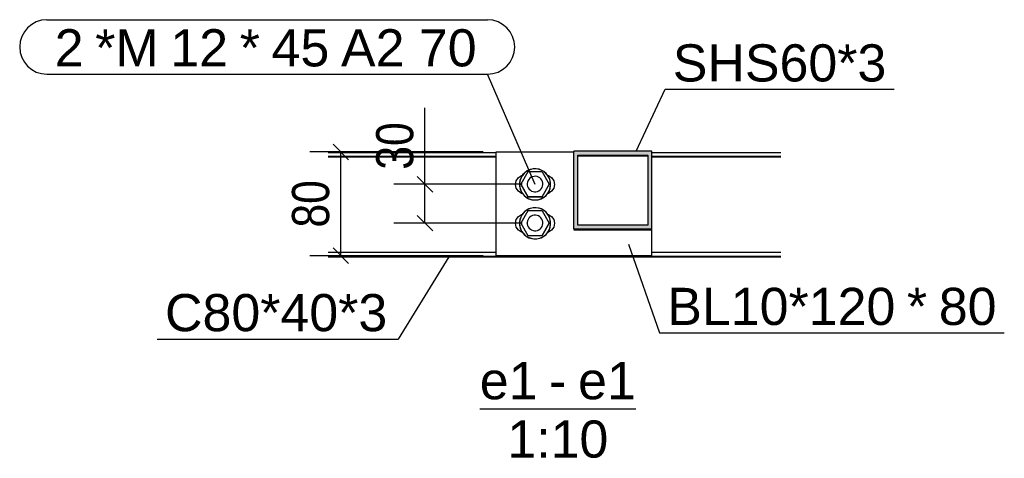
# Model space of a CAD drawing. Header units: millimetres. Extents: x 1838 to 190192, y -28 to 11710.
# Tile 78 of 80: x 172637 to 173396, y 44 to 383. Entities that reach past the tile are written whole.
import ezdxf

# ---------------------------------------------------------------- set-up
doc = ezdxf.new("R2010")
doc.units = ezdxf.units.MM
doc.styles.add('Arial', font='ARIAL.TTF', dxfattribs={"height": 0.2})
doc.styles.add('Arial Narrow', font='ARIALN.TTF', dxfattribs={"height": 0.2})

# ---------------------------------------------------------------- blocks, each defined once
blk = doc.blocks.new('Unknown-20 - 80041')
at = {"color": 5}
blk.add_line((172991.82, 82.5), (173112.14, 82.5), dxfattribs=at)
at = {"color": 5, "style": 'Arial'}
for s, height, p in [('e1', 28.652, (172991.82, 90)), ('e1', 28.652, (173067.63, 90)), ('-', 28.65, (173045.32, 90)), ('1:10', 28.652, (173013.04, 45))]:
    blk.add_text(s, height=height, dxfattribs=at).set_placement(p)
blk = doc.blocks.new('Part-80045 - 80041')
at = {"color": 7}
for p, q in [((173004.43, 200.39), (173004.43, 200.45)), ((173124.43, 200.39), (173004.43, 200.39)), ((173004.43, 200.39), (173004.43, 200.27)), ((173004.43, 200.27), (173124.43, 200.27)), ((173124.43, 200.39), (173124.43, 200.45)), ((173124.43, 200.27), (173124.43, 200.39))]:
    blk.add_line(p, q, dxfattribs=at)
blk = doc.blocks.new('Part-80042 - 80041')
h = blk.add_hatch(color=6)
h.paths.add_polyline_path([(173124.43, 281.23), (173064.43, 281.23), (173064.43, 221.23), (173124.43, 221.23)])
h.paths.add_polyline_path([(173067.43, 224.23), (173067.43, 278.23), (173121.43, 278.23), (173121.43, 224.23)])
at = {"color": 7}
for p, q in [((173064.43, 221.23), (173064.43, 281.23)), ((173124.43, 281.23), (173064.43, 281.23)), ((173124.43, 221.23), (173124.43, 281.23)), ((173067.43, 224.23), (173067.43, 278.23)), ((173067.43, 278.23), (173121.43, 278.23)), ((173067.43, 277.58), (173121.43, 277.58)), ((173121.43, 278.23), (173121.43, 224.23)), ((173064.43, 221.23), (173064.43, 220.59)), ((173064.43, 221.23), (173124.43, 221.23)), ((173064.43, 220.59), (173124.43, 220.59)), ((173121.43, 224.23), (173067.43, 224.23)), ((173124.43, 220.59), (173124.43, 221.23))]:
    blk.add_line(p, q, dxfattribs=at)
blk = doc.blocks.new('Part-80046 - 80041')
at = {"color": 7}
for p, q in [((173004.43, 200.59), (173004.43, 280.58)), ((173004.43, 280.58), (173064.43, 280.58)), ((173124.43, 200.59), (173124.43, 220.59)), ((173124.43, 200.59), (173004.43, 200.59)), ((173004.43, 200.59), (173004.43, 200.46)), ((173004.43, 200.46), (173124.43, 200.46)), ((173124.43, 200.46), (173124.43, 200.59))]:
    blk.add_line(p, q, dxfattribs=at)
blk = doc.blocks.new('Bolt-80047 - 80041')
at = {"color": 136}
for p, q in [((173019.43, 255.58), (173020, 258.45)), ((173020, 258.45), (173021.63, 260.89)), ((173021.63, 260.89), (173024.06, 262.51)), ((173028.95, 265.25), (173023.46, 255.75)), ((173024.06, 262.51), (173025.15, 262.73)), ((173039.92, 265.25), (173028.95, 265.25)), ((173039.92, 265.25), (173045.4, 255.75)), ((173043.72, 262.73), (173044.8, 262.51)), ((173044.8, 262.51), (173047.24, 260.89)), ((173047.24, 260.89), (173048.86, 258.45)), ((173048.86, 258.45), (173049.43, 255.58)), ((173020, 252.71), (173019.43, 255.58)), ((173021.63, 250.28), (173020, 252.71)), ((173023.46, 255.75), (173028.95, 246.25)), ((173023.46, 255.75), (173023.46, 255.62)), ((173023.46, 255.62), (173023.5, 255.68)), ((173023.46, 255.62), (173028.95, 246.12)), ((173028.43, 255.75), (173028.43, 255.85)), ((173045.4, 255.75), (173039.92, 246.25)), ((173039.92, 246.12), (173045.4, 255.62)), ((173040.43, 255.75), (173040.43, 255.85)), ((173045.4, 255.62), (173045.37, 255.68)), ((173045.4, 255.75), (173045.4, 255.62)), ((173048.86, 252.71), (173047.24, 250.28)), ((173049.43, 255.58), (173048.86, 252.71)), ((173024.06, 248.66), (173021.63, 250.28)), ((173025.24, 248.42), (173024.06, 248.66)), ((173028.95, 246.25), (173039.92, 246.25)), ((173028.95, 246.12), (173028.95, 246.25)), ((173028.95, 246.12), (173039.92, 246.12)), ((173039.92, 246.25), (173039.92, 246.12)), ((173044.8, 248.66), (173043.62, 248.42)), ((173047.24, 250.28), (173044.8, 248.66)), ((173019.43, 225.59), (173020, 228.46)), ((173020, 228.46), (173021.63, 230.89)), ((173021.63, 230.89), (173024.06, 232.52)), ((173028.95, 235.25), (173023.46, 225.75)), ((173024.06, 232.52), (173025.15, 232.73)), ((173039.92, 235.25), (173028.95, 235.25)), ((173039.92, 235.25), (173045.4, 225.75)), ((173043.72, 232.73), (173044.8, 232.52)), ((173044.8, 232.52), (173047.24, 230.89)), ((173047.24, 230.89), (173048.86, 228.46)), ((173048.86, 228.46), (173049.43, 225.59)), ((173020, 222.72), (173019.43, 225.59)), ((173021.63, 220.28), (173020, 222.72)), ((173024.06, 218.66), (173021.63, 220.28)), ((173023.46, 225.75), (173028.95, 216.25)), ((173023.46, 225.75), (173023.46, 225.62)), ((173023.46, 225.62), (173023.5, 225.69)), ((173023.46, 225.62), (173028.95, 216.12)), ((173028.43, 225.75), (173028.43, 225.85)), ((173045.4, 225.75), (173039.92, 216.25)), ((173039.92, 216.12), (173045.4, 225.62)), ((173040.43, 225.75), (173040.43, 225.85)), ((173047.24, 220.28), (173044.8, 218.66)), ((173045.4, 225.62), (173045.37, 225.69)), ((173045.4, 225.75), (173045.4, 225.62)), ((173048.86, 222.72), (173047.24, 220.28)), ((173049.43, 225.59), (173048.86, 222.72)), ((173025.24, 218.42), (173024.06, 218.66)), ((173028.95, 216.25), (173039.92, 216.25)), ((173028.95, 216.12), (173028.95, 216.25)), ((173028.95, 216.12), (173039.92, 216.12)), ((173039.92, 216.25), (173039.92, 216.12)), ((173044.8, 218.66), (173043.62, 218.42))]:
    blk.add_line(p, q, dxfattribs=at)
for centre, radius, start, end in [((173034.43, 255.62), 12, 29.99806, 209.99806), ((173034.43, 255.58), 12, 360, 180), ((173034.43, 255.62), 12, 209.99806, 29.99806), ((173034.43, 255.85), 6, 29.99806, 209.99806), ((173034.43, 255.85), 6, 209.99806, 29.99806), ((173034.43, 255.58), 12, 180, 360), ((173034.43, 225.62), 12, 29.99806, 209.99806), ((173034.43, 225.59), 12, 0, 180), ((173034.43, 225.62), 12, 209.99806, 29.99806), ((173034.43, 225.85), 6, 29.99806, 209.99806), ((173034.43, 225.85), 6, 209.99806, 29.99806), ((173034.43, 225.59), 12, 180, 0)]:
    blk.add_arc(centre, radius, start, end, dxfattribs=at)
blk = doc.blocks.new('Mark-80662 - 80041')
at = {"color": 136}
for p, q in [((173106.58, 209.49), (173130.42, 141.24)), ((173130.42, 141.24), (173396.26, 141.24))]:
    blk.add_line(p, q, dxfattribs=at)
at = {"color": 30, "style": 'Arial'}
for s, height, p in [('BL10*120', 28.652, (173136.42, 147.24)), ('*', 28.65, (173321.19, 147.24)), ('80', 28.652, (173345.76, 147.24))]:
    blk.add_text(s, height=height, dxfattribs=at).set_placement(p)
blk = doc.blocks.new('Mark-80659 - 80041')
at = {"color": 136}
for p, q in [((173112.36, 281.23), (173134.65, 328.91)), ((173134.65, 328.91), (173311.24, 328.91))]:
    blk.add_line(p, q, dxfattribs=at)
at = {"color": 30, "style": 'Arial'}
blk.add_text('SHS60*3', height=28.652, dxfattribs=at).set_placement((173140.65, 334.91))

msp = doc.modelspace()

# ---------------------------------------------------------------- linework, layer by layer
at = {"color": 7}
for p, q in [((172658.08, 382.53), (172997.73, 382.53)), ((172658.08, 340.53), (172997.73, 340.53)), ((173034.43, 255.45), (172997.73, 340.53)), ((172874.92, 280.26), (173004.43, 280.26)), ((172874.92, 277.26), (173004.43, 277.26)), ((172874.92, 276.8), (173004.43, 276.8)), ((173124.43, 280.26), (173223.88, 280.26)), ((173124.43, 277.26), (173223.88, 277.26)), ((173124.43, 276.8), (173223.88, 276.8)), ((172874.92, 203.27), (173004.43, 203.27)), ((172874.92, 200.27), (173223.88, 200.27)), ((172874.92, 199.77), (173223.88, 199.77)), ((173124.43, 203.27), (173223.88, 203.27))]:
    msp.add_line(p, q, dxfattribs=at)
at = {"color": 174}
for p, q in [((172949.55, 255.73), (172949.55, 314.71)), ((172949.55, 255.73), (172949.55, 314.71)), ((172890.68, 274.58), (172878.68, 286.58)), ((172994.43, 280.58), (172860.68, 280.58)), ((172884.68, 200.59), (172884.68, 280.58)), ((172955.55, 249.73), (172943.55, 261.73)), ((173024.43, 255.73), (172925.55, 255.73)), ((172949.55, 225.74), (172949.55, 255.73)), ((172943.55, 231.74), (172955.55, 219.74)), ((173024.43, 225.74), (172925.55, 225.74)), ((172878.68, 206.59), (172890.68, 194.59)), ((172994.43, 200.59), (172860.68, 200.59))]:
    msp.add_line(p, q, dxfattribs=at)
at = {"color": 136}
for p in [(172967.91, 199.77), (172743.15, 136.43)]:
    msp.add_line(p, (172928.81, 136.43), dxfattribs=at)
at = {"color": 7}
for centre, start, end in [((172658.08, 361.53), 90, 270), ((172997.73, 361.53), 270, 90)]:
    msp.add_arc(centre, 21, start, end, dxfattribs=at)

# ---------------------------------------------------------------- block references
for name in ['Mark-80659 - 80041', 'Part-80042 - 80041', 'Part-80046 - 80041', 'Bolt-80047 - 80041', 'Mark-80662 - 80041', 'Part-80045 - 80041', 'Unknown-20 - 80041']:
    msp.add_blockref(name, (0, 0))

# ---------------------------------------------------------------- texts
at = {"color": 30, "style": 'Arial'}
for s, height, p in [('2', 28.65, (172664.08, 346.53)), ('*M', 28.652, (172695.33, 346.53)), ('12', 28.652, (172753.23, 346.53)), ('*', 28.65, (172806.73, 346.53)), ('45', 28.652, (172831.3, 346.53)), ('A2 70', 28.652, (172884.81, 346.53)), ('C80*40*3', 28.652, (172749.15, 142.43))]:
    msp.add_text(s, height=height, dxfattribs=at).set_placement(p)
at = {"color": 30, "style": 'Arial Narrow'}
for s, p in [('30', (172940.55, 266.98)), ('80', (172875.68, 222.35))]:
    msp.add_text(s, height=28.633, rotation=90.00021, dxfattribs=at).set_placement(p)

doc.saveas('drawing.dxf')
